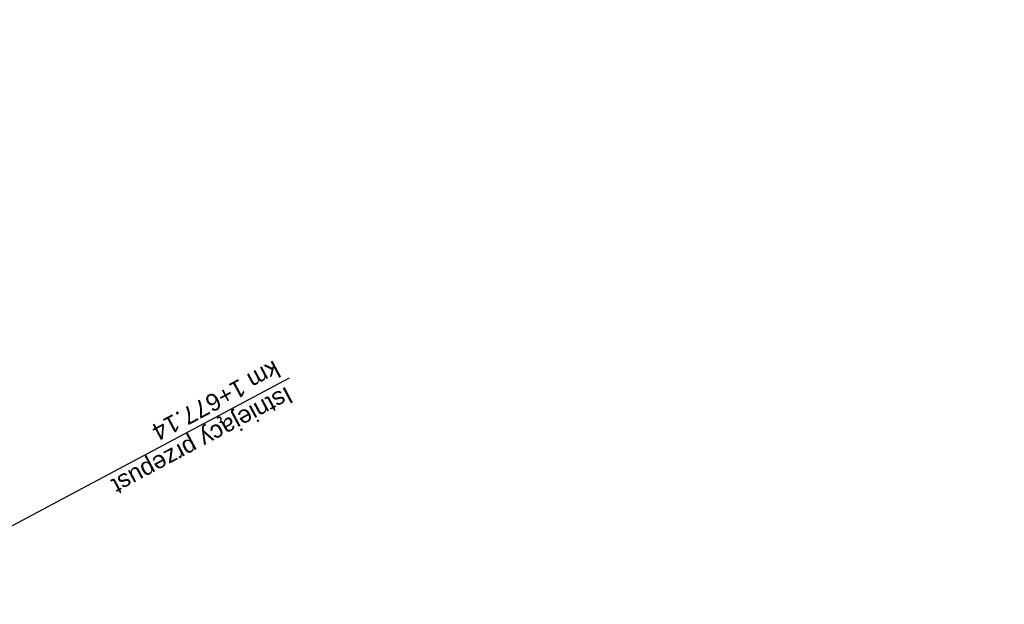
# Model space of a CAD drawing. Header units: metres. Extents: x 7529682 to 7533704, y 5721210 to 5727842.
# Tile 42 of 64: x 7530511 to 7530582, y 5726306 to 5726348. Entities that reach past the tile are written whole.
import ezdxf

# ---------------------------------------------------------------- set-up
doc = ezdxf.new("R2010")
doc.units = ezdxf.units.M
doc.layers.add('D-hatch-ciag-pieszo-rowerowy', color=7, linetype='Continuous', lineweight=13, true_color=0xff9f80)
doc.layers.add('D-opisy', color=7, linetype='Continuous', lineweight=30)
doc.styles.get("Standard").update_dxf_attribs({"font": 'arial.ttf'})

msp = doc.modelspace()

# ---------------------------------------------------------------- hatches: boundary and pattern name
at = {"layer": 'D-hatch-ciag-pieszo-rowerowy'}
h = msp.add_hatch(dxfattribs=at)
h.set_pattern_fill('ANSI37', color=256, scale=0.15, style=0)
h.set_pattern_definition([(45, (0, 0), (-0.33675960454, 0.33675960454), []), (135, (0, 0), (-0.33675960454, -0.33675960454), [])])
edge = h.paths.add_edge_path()
edge.add_line((7530579.999, 5726163.494), (7530582.284, 5726164.519))
edge.add_line((7530582.284, 5726164.519), (7530574.938, 5726178.434))
edge.add_arc((7530619.154, 5726201.777), 50, 202.668, 207.83183, ccw=False)
edge.add_line((7530573.016, 5726182.508), (7530570.15, 5726189.371))
edge.add_arc((7530524.012, 5726170.102), 50, 22.668, 27.59344)
edge.add_line((7530568.325, 5726193.262), (7530565.111, 5726199.411))
edge.add_arc((7530529.661, 5726180.883), 40, 27.59344, 33.13089)
edge.add_line((7530563.158, 5726202.745), (7530555.511, 5726214.462))
edge.add_arc((7530589.008, 5726236.325), 40, 208.44752, 213.13089, ccw=False)
edge.add_line((7530553.837, 5726217.27), (7530543.028, 5726237.223))
edge.add_line((7530543.028, 5726237.223), (7530528.099, 5726266.319))
edge.add_line((7530528.099, 5726266.319), (7530507.524, 5726305.704))
edge.add_line((7530507.524, 5726305.704), (7530488.366, 5726341.909))
edge.add_line((7530488.366, 5726341.909), (7530485.291, 5726347.724))
edge.add_line((7530485.291, 5726347.724), (7530482.337, 5726347.963))
edge.add_line((7530482.337, 5726347.963), (7530486.156, 5726340.739))
edge.add_line((7530486.156, 5726340.739), (7530505.312, 5726304.54))
edge.add_line((7530505.312, 5726304.54), (7530525.878, 5726265.169))
edge.add_line((7530525.878, 5726265.169), (7530540.816, 5726236.057))
edge.add_line((7530540.816, 5726236.057), (7530551.688, 5726215.99))
edge.add_arc((7530586.858, 5726235.044), 40, 208.44752, 213.13089)
edge.add_line((7530553.361, 5726213.182), (7530560.998, 5726201.48))
edge.add_arc((7530527.501, 5726179.618), 40, 27.59344, 33.13089, ccw=False)
edge.add_line((7530562.951, 5726198.146), (7530566.06, 5726192.199))
edge.add_arc((7530521.747, 5726169.039), 50, 22.668, 27.59344, ccw=False)
edge.add_line((7530567.884, 5726188.309), (7530570.753, 5726181.44))
edge.add_arc((7530616.891, 5726200.71), 50, 202.668, 207.83183)
edge.add_line((7530572.675, 5726177.366), (7530579.999, 5726163.494))

# ---------------------------------------------------------------- linework, layer by layer
at = {"layer": 'D-opisy'}
msp.add_line((7530500.62, 5726306.08), (7530530.688, 5726322.12), dxfattribs=at)

# ---------------------------------------------------------------- texts
for s, p in [('km 1+677.14', (7530529.568, 5726323.403)), ('Istniejący przepust', (7530530.485, 5726321.517))]:
    msp.add_text(s, height=1.25, rotation=208.0783, dxfattribs=at).set_placement(p)

doc.saveas('drawing.dxf')
